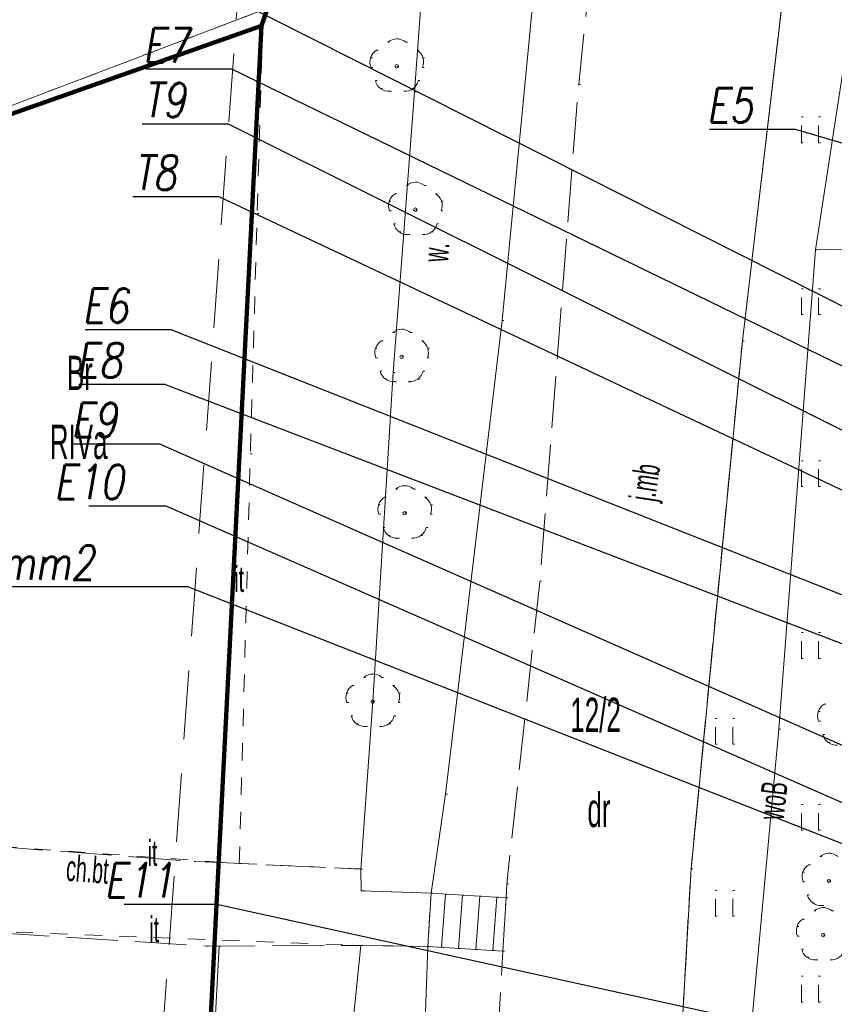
# Model space of a CAD drawing. Extents: x -198213 to 5540361, y 56395 to 5961443.
# Tile 9 of 76: x 5539518 to 5539542, y 5961331 to 5961360. Entities that reach past the tile are written whole.
import ezdxf
from ezdxf import colors
from ezdxf.entities.mleader import LeaderData, LeaderLine
from ezdxf.math import Vec2, Vec3

# ---------------------------------------------------------------- set-up
doc = ezdxf.new("R2010")
doc.units = 0
doc.header["$MEASUREMENT"] = 0
for name, pattern in [('L_0_03', [1, 0.5, -0.5]), ('L_0_06', [2, 1.5, -0.5]), ('L_0_0C', [3, 2, -1])]:
    doc.linetypes.add(name, pattern=pattern)
for name, color, linetype, lineweight in [('$ IE_OPISY', 7, 'Continuous', 25), ('0_Nr_Pióra__7', 8, 'Continuous', 13), ('209_oznaczenie_konturu_klasyfikacyjnego_Nr_Pióra__3', 8, 'Continuous', 18), ('210_oznaczenie_konturu_uzytku_gruntowego_Nr_Pióra__3', 8, 'Continuous', 18), ('211_numer_dzialki_ewidencyjnej_Nr_Pióra__96', 8, 'Continuous', 13), ('217_kontur_klasyfikacyjny_Nr_Pióra__3', 8, 'Continuous', 18), ('218_kontur_uzytku_gruntowego_Nr_Pióra__3', 8, 'Continuous', 18), ('219_dzialka_ewidencyjna_Nr_Pióra__96', 8, 'Continuous', 13), ('ARCH MAPA RUSINOWO_Nr_Pióra__60', 8, 'Continuous', 211), ('chodnik_Atr17_Nr_Pióra__7', 8, 'Continuous', 13), ('chodnik_Nr_Pióra__7', 8, 'Continuous', 13), ('drzewo_lisciaste_Nr_Pióra__7', 8, 'Continuous', 13), ('inny_obiekt_zagospodarowania_terenu_Atr17_Nr_Pióra__7', 8, 'Continuous', 13), ('inny_obiekt_zagospodarowania_terenu_Nr_Pióra__7', 8, 'Continuous', 13), ('jezdnia_Atr17_Nr_Pióra__7', 8, 'Continuous', 13), ('jezdnia_Nr_Pióra__7', 8, 'Continuous', 13), ('kraweznik_Nr_Pióra__7', 8, 'Continuous', 13), ('ogrodzenie_trwale_Nr_Pióra__7', 8, 'Continuous', 13), ('przewod_wodociagowy_Atr1_Nr_Pióra__7', 8, 'Continuous', 13), ('przewod_wodociagowy_Nr_Pióra__7', 8, 'Continuous', 13), ('row_melioracyjny__poligon__Atr17_Nr_Pióra__7', 8, 'Continuous', 13), ('row_melioracyjny__poligon__Nr_Pióra__7', 8, 'Continuous', 13), ('schody_w_ciagu_komunikacyjnym_Nr_Pióra__7', 8, 'Continuous', 13), ('trawnik_Nr_Pióra__7', 8, 'Continuous', 13), ('Zakres_Nr_Pióra__7', 8, 'Continuous', 13)]:
    doc.layers.add(name, color=color, linetype=linetype, lineweight=lineweight)
doc.styles.add('1. Elektrobau_02.2024', font='romans.shx', dxfattribs={"width": 0.8, "oblique": 10})
doc.styles.add('GENERATED_STYLE_8', font='ARIALN.TTF')
doc.linetypes.add('L_0_15_SHX', pattern='A,0,[2,Rusinowo PAB zagospodarowanie 30.08.20251.Shx,S=7.5,R=0,X=0,Y=0],-7.5,0', length=7.5)

msp = doc.modelspace()

# ---------------------------------------------------------------- linework, layer by layer
at = {"layer": '0_Nr_Pióra__7', "linetype": 'Continuous'}
for p, q in [((5539529.22, 5961359.03), (5539529.27, 5961359.03)), ((5539528.959, 5961358.933), (5539529.009, 5961358.933)), ((5539529.481, 5961358.933), (5539529.531, 5961358.933)), ((5539528.46, 5961358.478), (5539528.51, 5961358.478)), ((5539528.632, 5961358.696), (5539528.682, 5961358.696)), ((5539529.808, 5961358.696), (5539529.858, 5961358.696)), ((5539529.98, 5961358.478), (5539530.03, 5961358.478)), ((5539528.471, 5961358.201), (5539528.521, 5961358.201)), ((5539529.22, 5961358.23), (5539529.27, 5961358.23)), ((5539529.969, 5961358.201), (5539530.019, 5961358.201)), ((5539528.596, 5961357.815), (5539528.646, 5961357.815)), ((5539529.844, 5961357.815), (5539529.894, 5961357.815)), ((5539534.51, 5961357.7), (5539534.56, 5961357.7)), ((5539528.75, 5961357.582), (5539528.8, 5961357.582)), ((5539529.019, 5961357.507), (5539529.069, 5961357.507)), ((5539529.421, 5961357.507), (5539529.471, 5961357.507)), ((5539529.69, 5961357.582), (5539529.74, 5961357.582)), ((5539529.73, 5961357.49), (5539529.78, 5961357.49)), ((5539540.989, 5961356.759), (5539541.039, 5961356.759)), ((5539541.489, 5961356.759), (5539541.539, 5961356.759)), ((5539540.989, 5961356.009), (5539541.039, 5961356.009)), ((5539541.489, 5961356.009), (5539541.539, 5961356.009)), ((5539529.499, 5961354.763), (5539529.549, 5961354.763)), ((5539529.76, 5961354.86), (5539529.81, 5961354.86)), ((5539530.021, 5961354.763), (5539530.071, 5961354.763)), ((5539529.172, 5961354.526), (5539529.222, 5961354.526)), ((5539530.348, 5961354.526), (5539530.398, 5961354.526)), ((5539529, 5961354.308), (5539529.05, 5961354.308)), ((5539530.52, 5961354.308), (5539530.57, 5961354.308)), ((5539525.16, 5961353.95), (5539525.21, 5961353.95)), ((5539529.011, 5961354.031), (5539529.061, 5961354.031)), ((5539529.76, 5961354.06), (5539529.81, 5961354.06)), ((5539530.509, 5961354.031), (5539530.559, 5961354.031)), ((5539529.136, 5961353.645), (5539529.186, 5961353.645)), ((5539530.384, 5961353.645), (5539530.434, 5961353.645)), ((5539529.29, 5961353.412), (5539529.34, 5961353.412)), ((5539529.559, 5961353.337), (5539529.609, 5961353.337)), ((5539529.961, 5961353.337), (5539530.011, 5961353.337)), ((5539530.23, 5961353.412), (5539530.28, 5961353.412)), ((5539541.4, 5961352.89), (5539541.45, 5961352.89)), ((5539540.989, 5961351.759), (5539541.039, 5961351.759)), ((5539541.489, 5961351.759), (5539541.539, 5961351.759)), ((5539540.989, 5961351.009), (5539541.039, 5961351.009)), ((5539541.489, 5961351.009), (5539541.539, 5961351.009)), ((5539532.28, 5961350.84), (5539532.33, 5961350.84)), ((5539529.099, 5961350.483), (5539529.149, 5961350.483)), ((5539529.36, 5961350.58), (5539529.41, 5961350.58)), ((5539529.621, 5961350.483), (5539529.671, 5961350.483)), ((5539528.772, 5961350.246), (5539528.822, 5961350.246)), ((5539529.948, 5961350.246), (5539529.998, 5961350.246)), ((5539539.27, 5961350.25), (5539539.32, 5961350.25)), ((5539528.6, 5961350.028), (5539528.65, 5961350.028)), ((5539530.12, 5961350.028), (5539530.17, 5961350.028)), ((5539528.611, 5961349.751), (5539528.661, 5961349.751)), ((5539529.36, 5961349.78), (5539529.41, 5961349.78)), ((5539530.109, 5961349.751), (5539530.159, 5961349.751)), ((5539528.736, 5961349.365), (5539528.786, 5961349.365)), ((5539529.11, 5961349.32), (5539529.16, 5961349.32)), ((5539529.984, 5961349.365), (5539530.034, 5961349.365)), ((5539528.89, 5961349.132), (5539528.94, 5961349.132)), ((5539529.159, 5961349.057), (5539529.209, 5961349.057)), ((5539529.561, 5961349.057), (5539529.611, 5961349.057)), ((5539529.83, 5961349.132), (5539529.88, 5961349.132)), ((5539524.96, 5961346.96), (5539525.01, 5961346.96)), ((5539540.989, 5961346.759), (5539541.039, 5961346.759)), ((5539541.489, 5961346.759), (5539541.539, 5961346.759)), ((5539529.189, 5961345.933), (5539529.239, 5961345.933)), ((5539529.45, 5961346.03), (5539529.5, 5961346.03)), ((5539529.711, 5961345.933), (5539529.761, 5961345.933)), ((5539540.989, 5961346.009), (5539541.039, 5961346.009)), ((5539541.489, 5961346.009), (5539541.539, 5961346.009)), ((5539528.862, 5961345.696), (5539528.912, 5961345.696)), ((5539530.038, 5961345.696), (5539530.088, 5961345.696)), ((5539528.69, 5961345.478), (5539528.74, 5961345.478)), ((5539530.21, 5961345.478), (5539530.26, 5961345.478)), ((5539528.701, 5961345.201), (5539528.751, 5961345.201)), ((5539529.45, 5961345.23), (5539529.5, 5961345.23)), ((5539530.199, 5961345.201), (5539530.249, 5961345.201)), ((5539528.826, 5961344.815), (5539528.876, 5961344.815)), ((5539530.074, 5961344.815), (5539530.124, 5961344.815)), ((5539528.98, 5961344.582), (5539529.03, 5961344.582)), ((5539529.249, 5961344.507), (5539529.299, 5961344.507)), ((5539529.651, 5961344.507), (5539529.701, 5961344.507)), ((5539529.92, 5961344.582), (5539529.97, 5961344.582)), ((5539533.38, 5961343.25), (5539533.43, 5961343.25)), ((5539540.989, 5961341.759), (5539541.039, 5961341.759)), ((5539541.489, 5961341.759), (5539541.539, 5961341.759)), ((5539540.989, 5961341.009), (5539541.039, 5961341.009)), ((5539541.489, 5961341.009), (5539541.539, 5961341.009)), ((5539528.259, 5961340.453), (5539528.309, 5961340.453)), ((5539528.52, 5961340.55), (5539528.57, 5961340.55)), ((5539528.781, 5961340.453), (5539528.831, 5961340.453)), ((5539527.932, 5961340.216), (5539527.982, 5961340.216)), ((5539529.108, 5961340.216), (5539529.158, 5961340.216)), ((5539527.76, 5961339.998), (5539527.81, 5961339.998)), ((5539529.28, 5961339.998), (5539529.33, 5961339.998)), ((5539527.771, 5961339.721), (5539527.821, 5961339.721)), ((5539528.52, 5961339.75), (5539528.57, 5961339.75)), ((5539529.269, 5961339.721), (5539529.319, 5961339.721)), ((5539541.652, 5961339.676), (5539541.702, 5961339.676)), ((5539527.896, 5961339.335), (5539527.946, 5961339.335)), ((5539529.144, 5961339.335), (5539529.194, 5961339.335)), ((5539541.48, 5961339.458), (5539541.53, 5961339.458)), ((5539528.05, 5961339.102), (5539528.1, 5961339.102)), ((5539528.319, 5961339.027), (5539528.369, 5961339.027)), ((5539528.721, 5961339.027), (5539528.771, 5961339.027)), ((5539528.99, 5961339.102), (5539529.04, 5961339.102)), ((5539538.489, 5961339.259), (5539538.539, 5961339.259)), ((5539538.989, 5961339.259), (5539539.039, 5961339.259)), ((5539541.491, 5961339.181), (5539541.541, 5961339.181)), ((5539540.33, 5961338.95), (5539540.38, 5961338.95)), ((5539541.616, 5961338.795), (5539541.666, 5961338.795)), ((5539538.489, 5961338.509), (5539538.539, 5961338.509)), ((5539538.989, 5961338.509), (5539539.039, 5961338.509)), ((5539541.77, 5961338.562), (5539541.82, 5961338.562)), ((5539530.64, 5961337.06), (5539530.69, 5961337.06)), ((5539540.989, 5961336.759), (5539541.039, 5961336.759)), ((5539541.489, 5961336.759), (5539541.539, 5961336.759)), ((5539540.989, 5961336.009), (5539541.039, 5961336.009)), ((5539541.489, 5961336.009), (5539541.539, 5961336.009)), ((5539541.79, 5961335.34), (5539541.84, 5961335.34)), ((5539523.33, 5961335.1), (5539523.38, 5961335.1)), ((5539524.64, 5961335.04), (5539524.69, 5961335.04)), ((5539541.202, 5961335.006), (5539541.252, 5961335.006)), ((5539541.529, 5961335.243), (5539541.579, 5961335.243)), ((5539528.17, 5961334.88), (5539528.22, 5961334.88)), ((5539537.78, 5961334.89), (5539537.83, 5961334.89)), ((5539541.03, 5961334.788), (5539541.08, 5961334.788)), ((5539532.42, 5961334.45), (5539532.47, 5961334.45)), ((5539541.041, 5961334.511), (5539541.091, 5961334.511)), ((5539541.79, 5961334.54), (5539541.84, 5961334.54)), ((5539528.18, 5961334.25), (5539528.23, 5961334.25)), ((5539530.22, 5961334.18), (5539530.27, 5961334.18)), ((5539530.634, 5961334.153), (5539530.684, 5961334.153)), ((5539531.133, 5961334.121), (5539531.183, 5961334.121)), ((5539538.489, 5961334.259), (5539538.539, 5961334.259)), ((5539538.989, 5961334.259), (5539539.039, 5961334.259)), ((5539541.166, 5961334.125), (5539541.216, 5961334.125)), ((5539531.632, 5961334.089), (5539531.682, 5961334.089)), ((5539532.131, 5961334.057), (5539532.181, 5961334.057)), ((5539532.4, 5961334.04), (5539532.45, 5961334.04)), ((5539541.32, 5961333.892), (5539541.37, 5961333.892)), ((5539541.589, 5961333.817), (5539541.639, 5961333.817)), ((5539541.359, 5961333.663), (5539541.409, 5961333.663)), ((5539541.62, 5961333.76), (5539541.67, 5961333.76)), ((5539541.881, 5961333.663), (5539541.931, 5961333.663)), ((5539538.489, 5961333.509), (5539538.539, 5961333.509)), ((5539538.989, 5961333.509), (5539539.039, 5961333.509)), ((5539541.032, 5961333.426), (5539541.082, 5961333.426)), ((5539540.86, 5961333.208), (5539540.91, 5961333.208)), ((5539541.62, 5961332.96), (5539541.67, 5961332.96)), ((5539540.871, 5961332.931), (5539540.921, 5961332.931)), ((5539523.69, 5961332.64), (5539523.74, 5961332.64)), ((5539524.05, 5961332.64), (5539524.1, 5961332.64)), ((5539528.17, 5961332.66), (5539528.22, 5961332.66)), ((5539530.12, 5961332.63), (5539530.17, 5961332.63)), ((5539530.52, 5961332.604), (5539530.57, 5961332.604)), ((5539531.019, 5961332.572), (5539531.069, 5961332.572)), ((5539531.518, 5961332.54), (5539531.568, 5961332.54)), ((5539532.017, 5961332.508), (5539532.067, 5961332.508)), ((5539532.3, 5961332.49), (5539532.35, 5961332.49)), ((5539540.996, 5961332.545), (5539541.046, 5961332.545)), ((5539541.15, 5961332.312), (5539541.2, 5961332.312)), ((5539541.419, 5961332.237), (5539541.469, 5961332.237)), ((5539541.821, 5961332.237), (5539541.871, 5961332.237)), ((5539540.989, 5961331.759), (5539541.039, 5961331.759)), ((5539541.489, 5961331.759), (5539541.539, 5961331.759)), ((5539540.989, 5961331.009), (5539541.039, 5961331.009)), ((5539541.489, 5961331.009), (5539541.539, 5961331.009))]:
    msp.add_line(p, q, dxfattribs=at)
at = {"layer": '217_kontur_klasyfikacyjny_Nr_Pióra__3', "linetype": 'L_0_03', "flags": 128}
for points in [[(5539525.28, 5961359.41), (5539513.451, 5961355.238)], [(5539523.8, 5961330.25), (5539525.28, 5961359.41)]]:
    msp.add_lwpolyline(points, dxfattribs=at)
at = {"layer": '218_kontur_uzytku_gruntowego_Nr_Pióra__3', "linetype": 'L_0_03', "flags": 128}
for points in [[(5539532.54, 5961380.41), (5539525.28, 5961359.41)], [(5539525.28, 5961359.41), (5539532.54, 5961380.41)], [(5539525.28, 5961359.41), (5539513.451, 5961355.238)], [(5539513.451, 5961355.238), (5539525.28, 5961359.41)], [(5539523.8, 5961330.25), (5539525.28, 5961359.41)], [(5539525.28, 5961359.41), (5539523.8, 5961330.25)]]:
    msp.add_lwpolyline(points, dxfattribs=at)
at = {"layer": '219_dzialka_ewidencyjna_Nr_Pióra__96', "linetype": 'Continuous', "flags": 128}
for points in [[(5539525.28, 5961359.41), (5539532.54, 5961380.41)], [(5539525.28, 5961359.41), (5539513.451, 5961355.235)], [(5539525.28, 5961359.41), (5539519.35, 5961243.41)]]:
    msp.add_lwpolyline(points, dxfattribs=at)
at = {"layer": 'ARCH MAPA RUSINOWO_Nr_Pióra__60', "linetype": 'Continuous', "flags": 128}
for points in [[(5539532.54, 5961380.41), (5539525.28, 5961359.41), (5539513.451, 5961355.235)], [(5539525.28, 5961359.41), (5539520.71, 5961270.013)]]:
    msp.add_lwpolyline(points, dxfattribs=at)
at = {"layer": 'chodnik_Nr_Pióra__7', "linetype": 'L_0_06', "flags": 128}
msp.add_lwpolyline([(5539513.451, 5961348.978), (5539516.53, 5961348.8), (5539515.67, 5961335.68), (5539523.33, 5961335.1), (5539528.17, 5961334.88), (5539528.18, 5961334.25), (5539530.22, 5961334.18), (5539530.12, 5961332.63), (5539528.17, 5961332.66), (5539523.69, 5961332.64), (5539516.15, 5961333.12), (5539513.451, 5961333.296)], dxfattribs=at)
at = {"layer": 'drzewo_lisciaste_Nr_Pióra__7', "linetype": 'Continuous'}
for centre in [(5539529.22, 5961358.23), (5539529.76, 5961354.06), (5539529.36, 5961349.78), (5539529.45, 5961345.23), (5539528.52, 5961339.75), (5539541.79, 5961334.54), (5539541.62, 5961332.96)]:
    msp.add_circle(centre, 0.05, dxfattribs=at)
for centre, start, end in [((5539529.22, 5961358.63), 49.272, 130.728), ((5539528.84, 5961358.354), 121.308, 202.548), ((5539529.6, 5961358.354), 337.452, 58.692), ((5539528.985, 5961357.906), 193.221, 274.871), ((5539529.455, 5961357.906), 265.129, 346.779), ((5539529.76, 5961354.46), 49.272, 130.728), ((5539529.38, 5961354.184), 121.308, 202.548), ((5539530.14, 5961354.184), 337.452, 58.692), ((5539529.525, 5961353.736), 193.221, 274.871), ((5539529.995, 5961353.736), 265.129, 346.779), ((5539529.36, 5961350.18), 49.272, 130.728), ((5539528.98, 5961349.904), 121.308, 202.548), ((5539529.74, 5961349.904), 337.452, 58.692), ((5539529.125, 5961349.456), 193.221, 274.871), ((5539529.595, 5961349.456), 265.129, 346.779), ((5539529.45, 5961345.63), 49.272, 130.728), ((5539529.07, 5961345.354), 121.308, 202.548), ((5539529.83, 5961345.354), 337.452, 58.692), ((5539529.215, 5961344.906), 193.221, 274.871), ((5539529.685, 5961344.906), 265.129, 346.779), ((5539528.52, 5961340.15), 49.272, 130.728), ((5539528.14, 5961339.874), 121.308, 202.548), ((5539528.9, 5961339.874), 337.452, 58.692), ((5539541.86, 5961339.334), 121.308, 202.548), ((5539528.285, 5961339.426), 193.221, 274.871), ((5539528.755, 5961339.426), 265.129, 346.779), ((5539542.005, 5961338.886), 193.221, 274.871), ((5539541.79, 5961334.94), 49.272, 130.728), ((5539541.41, 5961334.664), 121.308, 202.548), ((5539541.555, 5961334.216), 193.221, 274.871), ((5539541.62, 5961333.36), 49.272, 130.728), ((5539541.24, 5961333.084), 121.308, 202.548), ((5539541.385, 5961332.636), 193.221, 274.871), ((5539541.855, 5961332.636), 265.129, 346.779)]:
    msp.add_arc(centre, 0.4, start, end, dxfattribs=at)
at = {"layer": 'inny_obiekt_zagospodarowania_terenu_Nr_Pióra__7', "linetype": 'L_0_03', "flags": 128}
for points in [[(5539524.64, 5961335.04), (5539524.96, 5961346.96), (5539525.16, 5961353.95), (5539525.33, 5961359.87), (5539513.451, 5961355.354)], [(5539515.67, 5961335.68), (5539524.64, 5961335.04), (5539528.17, 5961334.88)], [(5539516.15, 5961333.12), (5539528.17, 5961332.66)]]:
    msp.add_lwpolyline(points, dxfattribs=at)
at = {"layer": 'jezdnia_Nr_Pióra__7', "linetype": 'L_0_06', "flags": 128}
msp.add_lwpolyline([(5539548.486, 5961414.429), (5539547.33, 5961407.23), (5539544.97, 5961391.79), (5539543.29, 5961381.17), (5539542.51, 5961379.21), (5539542.32, 5961378), (5539541.27, 5961367.82), (5539540.91, 5961364.2), (5539539.27, 5961350.25), (5539537.78, 5961334.89), (5539537.08, 5961322.75), (5539536.89, 5961318.2), (5539536.62, 5961311.58), (5539536.36, 5961303.63), (5539536.1, 5961297.03), (5539535.77, 5961288.6), (5539535.43, 5961273.08), (5539535.1, 5961256.9), (5539534.99, 5961242.98), (5539534.93, 5961227.39), (5539534.64, 5961223.09), (5539535.09, 5961219.59), (5539536.43, 5961215.63), (5539539.17, 5961211.64), (5539542.98, 5961209.08), (5539524.13, 5961213.68), (5539525.21, 5961214.75), (5539526.28, 5961216.3), (5539527.29, 5961219.19), (5539528.2, 5961223.48), (5539528.64, 5961231.21), (5539528.81, 5961241.22), (5539529.12, 5961251.99), (5539529.26, 5961264.73), (5539529.86, 5961279.51), (5539530.43, 5961293.38), (5539531.2, 5961309.49), (5539531.74, 5961322.55), (5539532.3, 5961332.49), (5539532.4, 5961334.04), (5539532.42, 5961334.45), (5539533.38, 5961343.25), (5539534.51, 5961357.7), (5539535.18, 5961364.16), (5539537.17, 5961379.01), (5539537.95, 5961380.97), (5539539.63, 5961391.59), (5539541.99, 5961407.03), (5539543.178, 5961414.429)], dxfattribs=at)
at = {"layer": 'kraweznik_Nr_Pióra__7', "linetype": 'Continuous', "flags": 128}
msp.add_lwpolyline([(5539535.43, 5961273.08), (5539535.77, 5961288.6), (5539535.88, 5961291.71), (5539536.1, 5961297.03), (5539536.36, 5961303.63), (5539536.62, 5961311.58), (5539536.89, 5961318.2), (5539537.08, 5961322.75), (5539537.78, 5961334.89), (5539539.27, 5961350.25), (5539540.91, 5961364.2), (5539541.27, 5961367.82), (5539542.32, 5961378), (5539542.51, 5961379.21), (5539543.29, 5961381.17), (5539544.97, 5961391.79), (5539547.33, 5961407.23), (5539548.486, 5961414.429)], dxfattribs=at)
at = {"layer": 'ogrodzenie_trwale_Nr_Pióra__7', "linetype": 'Continuous', "flags": 128}
for points in [[(5539525.33, 5961359.87), (5539513.451, 5961355.354)], [(5539524.05, 5961332.64), (5539523.9, 5961329.75), (5539523.5, 5961321.5), (5539522.39, 5961306.43), (5539521.5, 5961294.69), (5539520.84, 5961279.37), (5539520.03, 5961264.94), (5539519.22, 5961250.27), (5539519.28, 5961243.36), (5539502.81, 5961245.45)]]:
    msp.add_lwpolyline(points, dxfattribs=at)
at = {"layer": 'ogrodzenie_trwale_Nr_Pióra__7', "linetype": 'L_0_15_SHX', "flags": 128}
for points in [[(5539525.33, 5961359.87), (5539513.451, 5961355.354)], [(5539524.05, 5961332.64), (5539523.9, 5961329.75), (5539523.5, 5961321.5), (5539522.39, 5961306.43), (5539521.5, 5961294.69), (5539520.84, 5961279.37), (5539520.03, 5961264.94), (5539519.22, 5961250.27), (5539519.28, 5961243.36), (5539502.81, 5961245.45)]]:
    msp.add_lwpolyline(points, dxfattribs=at)
at = {"layer": 'przewod_wodociagowy_Nr_Pióra__7', "linetype": 'Continuous', "flags": 128}
for points in [[(5539523.52, 5961364.08), (5539529.06, 5961363.67), (5539537.48, 5961362.65), (5539542.79, 5961362), (5539541.4, 5961352.89), (5539540.33, 5961338.95), (5539539.17, 5961326.33), (5539538.66, 5961318.45), (5539538.17, 5961311.01), (5539537.08, 5961296.32), (5539536.47, 5961285.85), (5539535.85, 5961268.98), (5539549.29, 5961271.29), (5539573.3, 5961275.34), (5539588.62, 5961277.8), (5539602.17, 5961279.36), (5539616.59, 5961280.91), (5539615.83, 5961257.35), (5539615.32, 5961242.06)], [(5539541.4, 5961352.89), (5539549.54, 5961353.06), (5539562.83, 5961353.16), (5539579.72, 5961353.51), (5539580.63, 5961353.54)]]:
    msp.add_lwpolyline(points, dxfattribs=at)
at = {"layer": 'row_melioracyjny__poligon__Nr_Pióra__7', "linetype": 'Continuous', "flags": 128}
msp.add_lwpolyline([(5539531.75, 5961363.48), (5539533.51, 5961363.53), (5539532.28, 5961350.84), (5539530.64, 5961337.06), (5539530.22, 5961334.18), (5539528.18, 5961334.25), (5539528.17, 5961334.88), (5539528.52, 5961339.75), (5539529.11, 5961349.32), (5539529.73, 5961357.49), (5539530.14, 5961363.06)], close=True, dxfattribs=at)
msp.add_lwpolyline([(5539526.25, 5961276.39), (5539526.51, 5961291.04), (5539526.78, 5961300.56), (5539527.07, 5961314.44), (5539527.38, 5961324.84), (5539528.17, 5961332.66), (5539530.12, 5961332.63), (5539529.87, 5961325.56), (5539529.81, 5961313.66), (5539529.7, 5961307.15), (5539529.32, 5961298.03), (5539529.04, 5961287.63), (5539528.54, 5961275.32)], dxfattribs=at)
at = {"layer": 'schody_w_ciagu_komunikacyjnym_Nr_Pióra__7', "linetype": 'Continuous', "flags": 128}
msp.add_lwpolyline([(5539532.4, 5961334.04), (5539532.3, 5961332.49), (5539530.12, 5961332.63), (5539530.22, 5961334.18)], close=True, dxfattribs=at)
for points in [[(5539530.634, 5961334.153), (5539530.52, 5961332.604)], [(5539531.133, 5961334.121), (5539531.019, 5961332.572)], [(5539531.632, 5961334.089), (5539531.518, 5961332.54)], [(5539532.131, 5961334.057), (5539532.017, 5961332.508)]]:
    msp.add_lwpolyline(points, dxfattribs=at)
at = {"layer": 'trawnik_Nr_Pióra__7', "linetype": 'L_0_03', "flags": 128}
msp.add_lwpolyline([(5539539.27, 5961350.25), (5539540.91, 5961364.2), (5539541.27, 5961367.82), (5539544.9, 5961369.91), (5539545.1, 5961369.46), (5539543.99, 5961355.05), (5539543.24, 5961344.35), (5539542.58, 5961334.77), (5539541.61, 5961324.19), (5539540.71, 5961316.91), (5539539.76, 5961317.09), (5539538.61, 5961317.26), (5539537.78, 5961317.62), (5539536.89, 5961318.2), (5539537.08, 5961322.75), (5539537.78, 5961334.89)], close=True, dxfattribs=at)
for points in [[(5539540.989, 5961356.009), (5539540.989, 5961356.759)], [(5539541.489, 5961356.009), (5539541.489, 5961356.759)], [(5539540.989, 5961351.009), (5539540.989, 5961351.759)], [(5539541.489, 5961351.009), (5539541.489, 5961351.759)], [(5539540.989, 5961346.009), (5539540.989, 5961346.759)], [(5539541.489, 5961346.009), (5539541.489, 5961346.759)], [(5539540.989, 5961341.009), (5539540.989, 5961341.759)], [(5539541.489, 5961341.009), (5539541.489, 5961341.759)], [(5539538.489, 5961338.509), (5539538.489, 5961339.259)], [(5539538.989, 5961338.509), (5539538.989, 5961339.259)], [(5539540.989, 5961336.009), (5539540.989, 5961336.759)], [(5539541.489, 5961336.009), (5539541.489, 5961336.759)], [(5539538.489, 5961333.509), (5539538.489, 5961334.259)], [(5539538.989, 5961333.509), (5539538.989, 5961334.259)], [(5539540.989, 5961331.009), (5539540.989, 5961331.759)], [(5539541.489, 5961331.009), (5539541.489, 5961331.759)]]:
    msp.add_lwpolyline(points, dxfattribs=at)
at = {"layer": 'Zakres_Nr_Pióra__7', "linetype": 'L_0_0C', "flags": 128}
msp.add_lwpolyline([(5539630.53, 5961390.3), (5539628.94, 5961331.74), (5539600.56, 5961283.04), (5539537.62, 5961279.94), (5539520.78, 5961299.6), (5539520.6, 5961305.18), (5539524.89, 5961364.28), (5539536.45, 5961379.17)], close=True, dxfattribs=at)

# ---------------------------------------------------------------- texts
at = {"layer": '209_oznaczenie_konturu_klasyfikacyjnego_Nr_Pióra__3', "linetype": 'Continuous', "insert": (5539519.126, 5961347.811), "char_height": 1, "attachment_point": 1, "style": 'GENERATED_STYLE_8'}
msp.add_mtext('{\\W0.660000x;RIVa}', dxfattribs=at)
at = {"layer": '210_oznaczenie_konturu_uzytku_gruntowego_Nr_Pióra__3', "linetype": 'Continuous', "char_height": 1, "attachment_point": 1, "style": 'GENERATED_STYLE_8'}
for s, insert in [('{\\W0.660000x;Br}', (5539519.626, 5961349.811)), ('{\\W0.660000x;dr}', (5539534.764, 5961337.101))]:
    msp.add_mtext(s, dxfattribs=dict(at, insert=insert))
at = {"layer": '211_numer_dzialki_ewidencyjnej_Nr_Pióra__96', "linetype": 'Continuous', "insert": (5539534.266, 5961339.865), "char_height": 1, "attachment_point": 1, "style": 'GENERATED_STYLE_8'}
msp.add_mtext('{\\W0.660000x;12/2}', dxfattribs=at)
at = {"layer": 'chodnik_Atr17_Nr_Pióra__7', "linetype": 'Continuous', "insert": (5539519.639, 5961335.289), "char_height": 0.75, "attachment_point": 1, "rotation": 355.7, "style": 'GENERATED_STYLE_8'}
msp.add_mtext('{\\W0.660000x;ch.bt}', dxfattribs=at)
at = {"layer": 'inny_obiekt_zagospodarowania_terenu_Atr17_Nr_Pióra__7', "linetype": 'Continuous', "char_height": 0.75, "attachment_point": 1, "style": 'GENERATED_STYLE_8'}
for insert in [(5539524.494, 5961343.692), (5539521.974, 5961335.722), (5539522.024, 5961333.502)]:
    msp.add_mtext('{\\W0.660000x;it}', dxfattribs=dict(at, insert=insert))
at = {"layer": 'jezdnia_Atr17_Nr_Pióra__7', "linetype": 'Continuous', "insert": (5539535.982, 5961345.659), "char_height": 0.75, "attachment_point": 1, "rotation": 81.3, "style": 'GENERATED_STYLE_8'}
msp.add_mtext('{\\W0.660000x;j.mb}', dxfattribs=at)
at = {"layer": 'przewod_wodociagowy_Atr1_Nr_Pióra__7', "linetype": 'Continuous', "insert": (5539539.719, 5961336.369), "char_height": 0.75, "attachment_point": 1, "rotation": 83.2, "style": 'GENERATED_STYLE_8'}
msp.add_mtext('{\\W0.660000x;woB}', dxfattribs=at)
at = {"layer": 'row_melioracyjny__poligon__Atr17_Nr_Pióra__7', "linetype": 'Continuous', "insert": (5539529.96, 5961352.571), "char_height": 0.75, "attachment_point": 1, "rotation": 85.7, "style": 'GENERATED_STYLE_8'}
msp.add_mtext('{\\W0.660000x;w.}', dxfattribs=at)

# ---------------------------------------------------------------- leaders
at = {"layer": '$ IE_OPISY'}
ml = msp.add_multileader_mtext('Standard', dxfattribs=at)
ml.set_content('\\A1;Istn. złącze kablowe ZK3a  ', color=7, style='1. Elektrobau_02.2024')
ml.set_leader_properties(linetype='ByLayer', lineweight=-1)
ml.build(insert=Vec2(0, 0))
ml.multileader.update_dxf_attribs({"text_left_attachment_type": 6, "text_right_attachment_type": 6, "dogleg_length": 1.152, "arrow_head_size": 0.5})
ctx = ml.context
ctx.base_point, ctx.char_height, ctx.arrow_head_size, ctx.landing_gap_size, ctx.plane_origin = Vec3(5539528.774, 5961372.63), 1, 0.5, 0.09, Vec3(5539614.561, 5961363.672)
ctx.left_attachment, ctx.right_attachment = 6, 6
notes = []
notes.append((ctx, [(0, (1, 1, 0), (5539547.186, 5961372.586), (-1, 0), 1.152, [(0, [(5539578.773, 5961350.959)], 0, [])])]))
ctx.mtext.insert, ctx.mtext.width, ctx.mtext.defined_height, ctx.mtext.flow_direction = Vec3(5539528.864, 5961373.83), 37.49114, 8.425, 5
ml = msp.add_multileader_mtext('Standard', dxfattribs=at)
ml.set_content('Proj. YAKY 4x120mm2 w rurze osłonowej AROT 110 \\Pod szafy certyfikowanego przeciwpożarowego \\Pwyłącznika prądu PWP dł. ok~82/92m', color=7, style='1. Elektrobau_02.2024')
ml.set_leader_properties(linetype='ByLayer', lineweight=-1)
ml.build(insert=Vec2(0, 0))
ml.multileader.update_dxf_attribs({"text_left_attachment_type": 6, "text_right_attachment_type": 6, "dogleg_length": 1.152, "arrow_head_size": 0.5})
ctx = ml.context
ctx.base_point, ctx.char_height, ctx.arrow_head_size, ctx.landing_gap_size, ctx.plane_origin = Vec3(5539508.074, 5961365.93), 1, 0.5, 0.09, Vec3(5539447.194, 5961243.496)
ctx.left_attachment, ctx.right_attachment = 6, 6
notes.append((ctx, [(0, (1, 1, 0), (5539542.269, 5961365.93), (-1, 0), 1.152, [(0, [(5539574.564, 5961351.002)], 0, [])])]))
ctx.mtext.insert, ctx.mtext.width, ctx.mtext.flow_direction = Vec3(5539508.164, 5961367.263), 37.49114, 5
ml = msp.add_multileader_mtext('Standard', dxfattribs=at)
ml.set_content('T10', color=7, style='1. Elektrobau_02.2024')
ml.set_leader_properties(linetype='ByLayer', lineweight=-1)
ml.build(insert=Vec2(0, 0))
ml.multileader.update_dxf_attribs({"text_left_attachment_type": 6, "text_right_attachment_type": 6, "dogleg_length": 1.152, "arrow_head_size": 0.5})
ctx = ml.context
ctx.base_point, ctx.char_height, ctx.arrow_head_size, ctx.landing_gap_size, ctx.plane_origin = Vec3(5539521.283, 5961360.162), 1, 0.5, 0.09, Vec3(5539609.007, 5961181.467)
ctx.left_attachment, ctx.right_attachment, ctx.text_align_type, ctx.attachment_type = 6, 6, 2, 2
notes.append((ctx, [(0, (1, 1, 0), (5539524.525, 5961360.162), (-1, 0), 1.152, [(0, [(5539579.794, 5961332.253)], 0, [])])]))
ctx.mtext.insert, ctx.mtext.width, ctx.mtext.alignment, ctx.mtext.flow_direction = Vec3(5539523.283, 5961361.362), 1.43336, 3, 5
ml = msp.add_multileader_mtext('Standard', dxfattribs=at)
ml.set_content('E7', color=7, style='1. Elektrobau_02.2024')
ml.set_leader_properties(linetype='ByLayer', lineweight=-1)
ml.build(insert=Vec2(0, 0))
ml.multileader.update_dxf_attribs({"text_left_attachment_type": 6, "text_right_attachment_type": 6, "dogleg_length": 1.152, "arrow_head_size": 0.5})
ctx = ml.context
ctx.base_point, ctx.char_height, ctx.arrow_head_size, ctx.landing_gap_size, ctx.plane_origin = Vec3(5539521.542, 5961358.144), 1, 0.5, 0.09, Vec3(5539575.976, 5961185.965)
ctx.left_attachment, ctx.right_attachment, ctx.text_align_type, ctx.attachment_type = 6, 6, 2, 2
notes.append((ctx, [(0, (1, 1, 0), (5539524.419, 5961358.144), (-1, 0), 1.152, [(0, [(5539579.595, 5961331.307)], 0, [])])]))
ctx.mtext.insert, ctx.mtext.width, ctx.mtext.alignment, ctx.mtext.flow_direction = Vec3(5539523.177, 5961359.344), 1.43336, 3, 5
ml = msp.add_multileader_mtext('Standard', dxfattribs=at)
ml.set_content('T9', color=7, style='1. Elektrobau_02.2024')
ml.set_leader_properties(linetype='ByLayer', lineweight=-1)
ml.build(insert=Vec2(0, 0))
ml.multileader.update_dxf_attribs({"text_left_attachment_type": 6, "text_right_attachment_type": 6, "dogleg_length": 1.152, "arrow_head_size": 0.5})
ctx = ml.context
ctx.base_point, ctx.char_height, ctx.arrow_head_size, ctx.landing_gap_size, ctx.plane_origin = Vec3(5539521.87, 5961356.552), 1, 0.5, 0.09, Vec3(5539601.64, 5961181.76)
ctx.left_attachment, ctx.right_attachment, ctx.text_align_type, ctx.attachment_type = 6, 6, 2, 2
notes.append((ctx, [(0, (1, 1, 0), (5539524.324, 5961356.552), (-1, 0), 1.152, [(0, [(5539572.427, 5961332.546)], 0, [])])]))
ctx.mtext.insert, ctx.mtext.width, ctx.mtext.alignment, ctx.mtext.flow_direction = Vec3(5539523.082, 5961357.752), 1.43336, 3, 5
ml = msp.add_multileader_mtext('Standard', dxfattribs=at)
ml.set_content('E5', color=7, style='1. Elektrobau_02.2024')
ml.set_leader_properties(linetype='ByLayer', lineweight=-1)
ml.build(insert=Vec2(0, 0))
ml.multileader.update_dxf_attribs({"text_left_attachment_type": 6, "text_right_attachment_type": 6, "dogleg_length": 1.152, "arrow_head_size": 0.5})
ctx = ml.context
ctx.base_point, ctx.char_height, ctx.arrow_head_size, ctx.landing_gap_size, ctx.plane_origin = Vec3(5539537.972, 5961356.394), 1, 0.5, 0.09, Vec3(5539567.181, 5961202.015)
ctx.left_attachment, ctx.right_attachment, ctx.text_align_type, ctx.attachment_type = 6, 6, 2, 2
notes.append((ctx, [(0, (1, 1, 0), (5539540.816, 5961356.394), (-1, 0), 1.152, [(0, [(5539570.749, 5961347.487)], 0, [])])]))
ctx.mtext.insert, ctx.mtext.width, ctx.mtext.alignment, ctx.mtext.flow_direction = Vec3(5539539.574, 5961357.594), 1.43336, 3, 5
ml = msp.add_multileader_mtext('Standard', dxfattribs=at)
ml.set_content('T8', color=7, style='1. Elektrobau_02.2024')
ml.set_leader_properties(linetype='ByLayer', lineweight=-1)
ml.build(insert=Vec2(0, 0))
ml.multileader.update_dxf_attribs({"text_left_attachment_type": 6, "text_right_attachment_type": 6, "dogleg_length": 1.152, "arrow_head_size": 0.5})
ctx = ml.context
ctx.base_point, ctx.char_height, ctx.arrow_head_size, ctx.landing_gap_size, ctx.plane_origin = Vec3(5539521.566, 5961354.436), 1, 0.5, 0.09, Vec3(5539600.911, 5961181.187)
ctx.left_attachment, ctx.right_attachment, ctx.text_align_type, ctx.attachment_type = 6, 6, 2, 2
notes.append((ctx, [(0, (1, 1, 0), (5539524.054, 5961354.436), (-1, 0), 1.152, [(0, [(5539571.698, 5961331.973)], 0, [])])]))
ctx.mtext.insert, ctx.mtext.width, ctx.mtext.alignment, ctx.mtext.flow_direction = Vec3(5539522.812, 5961355.636), 1.43336, 3, 5
ml = msp.add_multileader_mtext('Standard', dxfattribs=at)
ml.set_content('E6', color=7, style='1. Elektrobau_02.2024')
ml.set_leader_properties(linetype='ByLayer', lineweight=-1)
ml.build(insert=Vec2(0, 0))
ml.multileader.update_dxf_attribs({"text_left_attachment_type": 6, "text_right_attachment_type": 6, "dogleg_length": 1.152, "arrow_head_size": 0.5})
ctx = ml.context
ctx.base_point, ctx.char_height, ctx.arrow_head_size, ctx.landing_gap_size, ctx.plane_origin = Vec3(5539519.77, 5961350.565), 1, 0.5, 0.09, Vec3(5539566.569, 5961186.333)
ctx.left_attachment, ctx.right_attachment, ctx.text_align_type, ctx.attachment_type = 6, 6, 2, 2
notes.append((ctx, [(0, (1, 1, 0), (5539522.655, 5961350.565), (-1, 0), 1.152, [(0, [(5539570.149, 5961331.79)], 0, [])])]))
ctx.mtext.insert, ctx.mtext.width, ctx.mtext.alignment, ctx.mtext.flow_direction = Vec3(5539521.413, 5961351.765), 1.43336, 3, 5
ml = msp.add_multileader_mtext('Standard', dxfattribs=at)
ml.set_content('E8', color=7, style='1. Elektrobau_02.2024')
ml.set_leader_properties(color=256, linetype='ByLayer', lineweight=-1)
ml.build(insert=Vec2(0, 0))
ml.multileader.update_dxf_attribs({"text_left_attachment_type": 6, "text_right_attachment_type": 6, "dogleg_length": 1.152, "arrow_head_size": 0.5})
ctx = ml.context
ctx.base_point, ctx.char_height, ctx.arrow_head_size, ctx.landing_gap_size, ctx.plane_origin = Vec3(5539519.618, 5961348.975), 1, 0.5, 0.09, Vec3(5539566.546, 5961185.506)
ctx.left_attachment, ctx.right_attachment, ctx.text_align_type, ctx.attachment_type = 6, 6, 2, 2
notes.append((ctx, [(0, (1, 1, 0), (5539522.475, 5961348.975), (-1, 0), 1.152, [(0, [(5539570.098, 5961330.727)], 0, [])])]))
ctx.mtext.insert, ctx.mtext.width, ctx.mtext.alignment, ctx.mtext.flow_direction = Vec3(5539521.233, 5961350.175), 1.43336, 3, 5
ml = msp.add_multileader_mtext('Standard', dxfattribs=at)
ml.set_content('E9', color=7, style='1. Elektrobau_02.2024')
ml.set_leader_properties(linetype='ByLayer', lineweight=-1)
ml.build(insert=Vec2(0, 0))
ml.multileader.update_dxf_attribs({"text_left_attachment_type": 6, "text_right_attachment_type": 6, "dogleg_length": 1.152, "arrow_head_size": 0.5})
ctx = ml.context
ctx.base_point, ctx.char_height, ctx.arrow_head_size, ctx.landing_gap_size, ctx.plane_origin = Vec3(5539519.453, 5961347.242), 1, 0.5, 0.09, Vec3(5539566.437, 5961180.955)
ctx.left_attachment, ctx.right_attachment, ctx.text_align_type, ctx.attachment_type = 6, 6, 2, 2
notes.append((ctx, [(0, (1, 1, 0), (5539522.331, 5961347.242), (-1, 0), 1.152, [(0, [(5539569.989, 5961326.176)], 0, [])])]))
ctx.mtext.insert, ctx.mtext.width, ctx.mtext.alignment, ctx.mtext.flow_direction = Vec3(5539521.089, 5961348.442), 1.43336, 3, 5
ml = msp.add_multileader_mtext('Standard', dxfattribs=at)
ml.set_content('\\Q10;\\W0.8;E10', color=7, style='1. Elektrobau_02.2024')
ml.set_leader_properties(linetype='ByLayer', lineweight=-1)
ml.build(insert=Vec2(0, 0))
ml.multileader.update_dxf_attribs({"text_left_attachment_type": 6, "text_right_attachment_type": 6, "dogleg_length": 1.152, "arrow_head_size": 0.5})
ctx = ml.context
ctx.base_point, ctx.char_height, ctx.arrow_head_size, ctx.landing_gap_size, ctx.plane_origin = Vec3(5539519.021, 5961345.44), 1, 0.5, 0.09, Vec3(5539564.592, 5961180.186)
ctx.left_attachment, ctx.right_attachment, ctx.text_align_type, ctx.attachment_type = 6, 6, 2, 2
notes.append((ctx, [(0, (1, 1, 0), (5539522.515, 5961345.44), (-1, 0), 1.152, [(0, [(5539568.143, 5961325.408)], 0, [])])]))
ctx.mtext.insert, ctx.mtext.width, ctx.mtext.alignment, ctx.mtext.flow_direction = Vec3(5539521.273, 5961346.64), 1, 3, 5
ml = msp.add_multileader_mtext('Standard', dxfattribs=at)
ml.set_content('\\Q10;\\W0.8;{\\A1;Proj. YKY 3x1,5mm2}\\Poświetlenie KS ', color=7, style='1. Elektrobau_02.2024')
ml.set_leader_properties(linetype='ByLayer', lineweight=-1)
ml.build(insert=Vec2(0, 0))
ml.multileader.update_dxf_attribs({"text_left_attachment_type": 6, "text_right_attachment_type": 6, "dogleg_length": 1.152, "arrow_head_size": 0.5})
ctx = ml.context
ctx.base_point, ctx.char_height, ctx.arrow_head_size, ctx.landing_gap_size, ctx.plane_origin = Vec3(5539509.054, 5961343.091), 1, 0.5, 0.09, Vec3(5539574.581, 5961326.13)
ctx.left_attachment, ctx.right_attachment = 6, 6
notes.append((ctx, [(0, (1, 1, 0), (5539523.138, 5961343.091), (-1, 0), 1.152, [(0, [(5539568.164, 5961325.411)], 0, [])])]))
ctx.mtext.insert, ctx.mtext.width, ctx.mtext.defined_height, ctx.mtext.flow_direction = Vec3(5539509.144, 5961344.291), 37.49114, 6.767, 5
ml = msp.add_multileader_mtext('Standard', dxfattribs=at)
ml.set_content('E11', color=7, style='1. Elektrobau_02.2024')
ml.set_leader_properties(linetype='ByLayer', lineweight=-1)
ml.build(insert=Vec2(0, 0))
ml.multileader.update_dxf_attribs({"text_left_attachment_type": 6, "text_right_attachment_type": 6, "dogleg_length": 1.152, "arrow_head_size": 0.5})
ctx = ml.context
ctx.base_point, ctx.char_height, ctx.arrow_head_size, ctx.landing_gap_size, ctx.plane_origin = Vec3(5539520.483, 5961333.851), 1, 0.5, 0.09, Vec3(5539570.965, 5961177.542)
ctx.left_attachment, ctx.right_attachment, ctx.text_align_type, ctx.attachment_type = 6, 6, 2, 2
notes.append((ctx, [(0, (1, 1, 0), (5539523.983, 5961333.851), (-1, 0), 1.152, [(0, [(5539574.517, 5961322.763)], 0, [])])]))
ctx.mtext.insert, ctx.mtext.width, ctx.mtext.alignment, ctx.mtext.flow_direction = Vec3(5539522.741, 5961335.051), 1.43336, 3, 5
for ctx, leaders in notes:
    for number, flags, end, landing, length, lines in leaders:
        leader = LeaderData()
        leader.index, (leader.has_last_leader_line, leader.has_dogleg_vector, leader.attachment_direction) = number, flags
        leader.last_leader_point, leader.dogleg_vector, leader.dogleg_length = Vec3(end), Vec3(landing), length
        for number, points, colour, breaks in lines:
            line = LeaderLine()
            line.index, line.vertices, line.color, line.breaks = number, Vec3.list(points), colors.encode_raw_color(colour), breaks
            leader.lines.append(line)
        ctx.leaders.append(leader)

doc.saveas('drawing.dxf')
